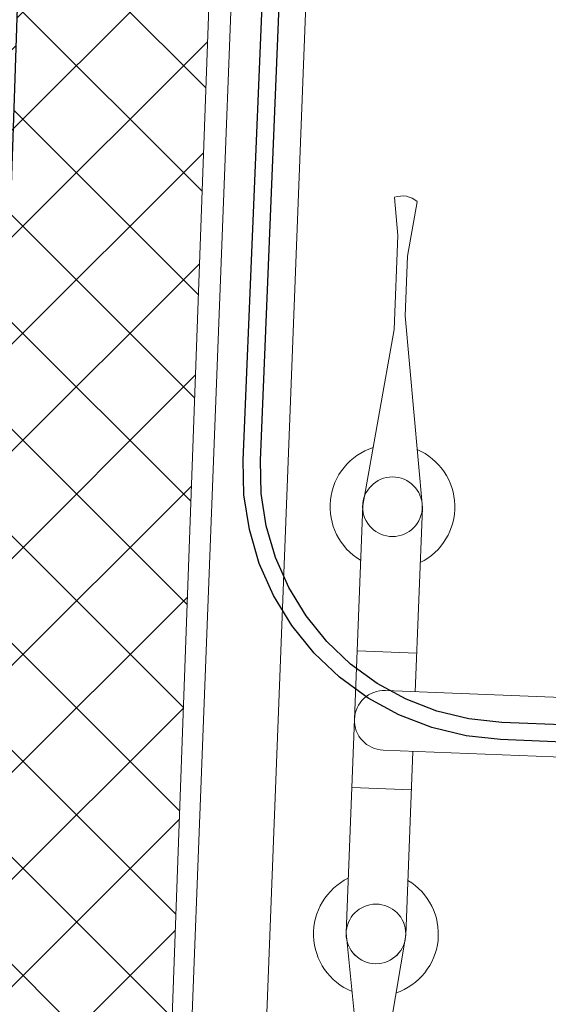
# Model space of a CAD drawing. Header units: millimetres. Extents: x 256680 to 410391, y -77299 to -22623.
# Tile 47 of 202: x 298855 to 299033, y -26457 to -26127. Entities that reach past the tile are written whole.
import ezdxf

# ---------------------------------------------------------------- set-up
doc = ezdxf.new("R2010")
doc.units = ezdxf.units.MM
doc.header["$LTSCALE"] = 2.5
for name, color, linetype, lineweight in [('CKD Equipments', 252, 'Continuous', 0), ('ELEVATION 1', 143, 'Continuous', 18), ('FURNITURES', 30, 'Continuous', 15), ('HATCH LIGHT', 250, 'Continuous', 0), ('K Equipment', 30, 'Continuous', 9), ('WALL', 132, 'Continuous', 25)]:
    doc.layers.add(name, color=color, linetype=linetype, lineweight=lineweight)
doc.layers.add('Edges', color=7, linetype='Continuous')

# ---------------------------------------------------------------- blocks, each defined once
blk = doc.blocks.new('awreg')
at = {"layer": 'K Equipment'}
for p, q in [((60804.5, 14506.41, -7.42), (60745.06, 14498.12, -7.42)), ((60804.5, 14506.41, -7.42), (60947.98, 14506.41, -7.42)), ((60853.28, 14486.4, -7.42), (60853.27, 14506.41, -7.42)), ((60899.2, 14486.4, -7.42), (60899.2, 14506.4, -7.42)), ((60947.98, 14506.41, -7.42), (61007.42, 14498.14, -7.42)), ((60713.49, 14498.12, -7.42), (60700.74, 14499.75, -7.42)), ((60713.49, 14498.12, -7.42), (60745.06, 14498.12, -7.42)), ((60866.24, 14496.41, -7.42), (60866.22, 14311.87, -7.42)), ((60886.24, 14496.4, -7.42), (60886.22, 14311.87, -7.42)), ((60720.25, 14494.67, -7.42), (60701.87, 14492.1, -7.42)), ((60720.25, 14494.67, -7.42), (60740.26, 14494.66, -7.42)), ((60804.51, 14486.4, -7.42), (60740.26, 14494.66, -7.42)), ((60947.98, 14486.41, -7.42), (61012.25, 14494.67, -7.42)), ((60804.51, 14486.4, -7.42), (60866.23, 14486.4, -7.42)), ((60886.25, 14486.4, -7.42), (60947.98, 14486.41, -7.42))]:
    blk.add_line(p, q, dxfattribs=at)
for centre in [(60804.49, 14496.42, -7.42), (60947.95, 14496.42, -7.42), (60947.96, 14496.42, -7.42)]:
    blk.add_circle(centre, 10, dxfattribs=at)
for centre, radius, start, end in [((60804.49, 14496.42, -7.42), 20.92, 28.5539, 159.6794), ((60947.96, 14496.43, -7.42), 20.92, 20.3274, 151.4528), ((60876.22, 14496.42, -7.42), 10, 0.0044, 180.0034), ((60707.62, 14496.89, -7.42), 7.49, 157.3857, 219.5836), ((60804.49, 14496.42, -7.42), 20.92, 200.9658, 331.4528), ((60947.96, 14496.43, -7.42), 20.92, 208.5539, 339.0409)]:
    blk.add_arc(centre, radius, start, end, dxfattribs=at)
blk = doc.blocks.new('boilerplan')
at = {"layer": 'Edges'}
for p, q in [((265.92, 343.16), (277.1, 346.95)), ((277.1, 346.95), (288.68, 349.26)), ((288.68, 349.26), (300.27, 350.02)), ((300.27, 350.02), (693.57, 350.02)), ((289.44, 343.52), (300.46, 344.24)), ((300.46, 344.24), (693.38, 344.24)), ((255.32, 337.93), (265.92, 343.16)), ((268.13, 337.81), (278.6, 341.37)), ((278.6, 341.37), (289.44, 343.52)), ((245.5, 331.37), (255.32, 337.93)), ((258.21, 332.92), (268.13, 337.81)), ((236.62, 323.58), (245.5, 331.37)), ((249.02, 326.78), (258.21, 332.92)), ((240.71, 319.49), (249.02, 326.78)), ((228.84, 314.7), (236.62, 323.58)), ((233.42, 311.18), (240.71, 319.49)), ((222.27, 304.88), (228.84, 314.7)), ((227.28, 301.99), (233.42, 311.18)), ((217.05, 294.29), (222.27, 304.88)), ((222.39, 292.08), (227.28, 301.99)), ((213.25, 283.11), (217.05, 294.29)), ((218.84, 281.61), (222.39, 292.08)), ((210.95, 271.52), (213.25, 283.11)), ((216.68, 270.77), (218.84, 281.61)), ((210.19, 259.94), (210.95, 271.52)), ((215.96, 259.75), (216.68, 270.77)), ((210.19, 145.03), (210.19, 259.94)), ((215.96, 145.22), (215.96, 259.75))]:
    blk.add_line(p, q, dxfattribs=at)
blk = doc.blocks.new('G$C6845078B')
blk.add_blockref('boilerplan', (-210.19, -41.12))

msp = doc.modelspace()

# ---------------------------------------------------------------- hatches: boundary and pattern name
at = {"layer": 'HATCH LIGHT', "true_color": 0x636466}
h = msp.add_hatch(dxfattribs=at)
h.set_pattern_fill('ANSI32', color=251, scale=6)
h.set_pattern_definition([(45, (233893.35, -46725.026), (-40.411153, 40.411153), []), (45, (233920.29, -46725.026), (-40.411153, 40.411153), [])])
h.paths.add_polyline_path([(311036.19, -32589.97), (310842.25, -32638.82), (311023.79, -33359.69), (298471.14, -33359.58, -0.000263), (298456.61, -33559.58), (311280.4, -33559.7)])
h.paths.add_polyline_path([(298885.09, -25157.06), (298685, -25157.06, -0.011972), (298203.78, -34256.03), (298404.38, -34256.03, 0.01196)])
h.paths.add_polyline_path([(298868.71, -25697.6), (308547.65, -26046.56, 0.003501), (309041.72, -26800.64), (309209.35, -26691.53), (308659.24, -25850.46), (298874.95, -25497.7, -0.000262)])
h = msp.add_hatch(dxfattribs=at)
h.set_pattern_fill('ANSI37', color=251, scale=8)
h.set_pattern_definition([(45, (233893.352, -46725.026), (-17.960512, 17.960512), []), (135, (233893.352, -46725.026), (-17.960512, -17.960512), [])])
edge = h.paths.add_edge_path()
edge.add_line((301662.25, -25798.32), (298868.71, -25697.6))
edge.add_arc((108471.36, -19659.44), 190493.08, 356.5735369, 358.1835586, ccw=False)
edge.add_line((298623.89, -31044.72), (301473.11, -31044.74))
edge.add_line((301473.11, -31044.74), (301599.61, -27535.69))
edge.add_line((301599.61, -27535.69), (301499.68, -27532.09))
edge.add_line((301499.68, -27532.09), (301470.43, -28343.52))
edge.add_line((301470.43, -28343.52), (301470.43, -28343.52))
edge.add_line((301470.43, -28343.52), (301405.58, -30142.35))
edge.add_line((301405.58, -30142.35), (301376.65, -30944.74))
edge.add_line((301376.65, -30944.74), (298744.94, -30944.72))
edge.add_line((298744.94, -30944.72), (298870.96, -27449.28))
edge.add_line((298870.96, -27449.28), (299870.31, -27485.31))
edge.add_line((299870.31, -27485.31), (299911.71, -27486.81))
edge.add_line((299911.71, -27486.81), (299915.31, -27386.87))
edge.add_line((299915.31, -27386.87), (298874.57, -27349.35))
edge.add_line((298874.57, -27349.35), (298930.47, -25799.9))
edge.add_line((298930.47, -25799.9), (300429.5, -25853.94))
edge.add_line((300429.5, -25853.94), (300418.69, -26153.75))
edge.add_line((300418.69, -26153.75), (300395.29, -26801.7))
edge.add_line((300395.29, -26801.7), (300392.65, -26874.86))
edge.add_line((300392.65, -26874.86), (300492.58, -26878.47))
edge.add_line((300492.58, -26878.47), (300529.38, -25857.54))
edge.add_line((300529.38, -25857.54), (301558.71, -25894.65))
edge.add_line((301558.71, -25894.65), (301532.11, -26632.68))
edge.add_line((301532.11, -26632.68), (301632.04, -26636.28))
edge.add_line((301632.04, -26636.28), (301662.25, -25798.32))

# ---------------------------------------------------------------- linework, layer by layer
at = {"layer": 'CKD Equipments'}
msp.add_lwpolyline([(298938.22, -25813.9), (298880.38, -27312.79), (299579.86, -27339.78), (299637.7, -25840.89), (298938.22, -25813.9), (298963.2, -25814.87), (298905.36, -27313.75)], dxfattribs=at)
at = {"layer": 'ELEVATION 1'}
msp.add_line((298874.57, -27349.35), (298930.47, -25799.9), dxfattribs=at)
at = {"layer": 'WALL'}
msp.add_arc((108471.36, -19659.44), 190493.08, 355.6053841, 358.3462139, dxfattribs=at)

# ---------------------------------------------------------------- block references
at = {"layer": 'CKD Equipments', "ltscale": 10, "rotation": 87.62417962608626}
msp.add_blockref('G$C6845078B', (299235.28, -26377.51, 7.42), dxfattribs=at)
at = {"layer": 'FURNITURES', "xscale": -1, "rotation": 87.79023278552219}
msp.add_blockref('awreg', (315810.6, 33910.03, 7.42), dxfattribs=at)

doc.saveas('drawing.dxf')
